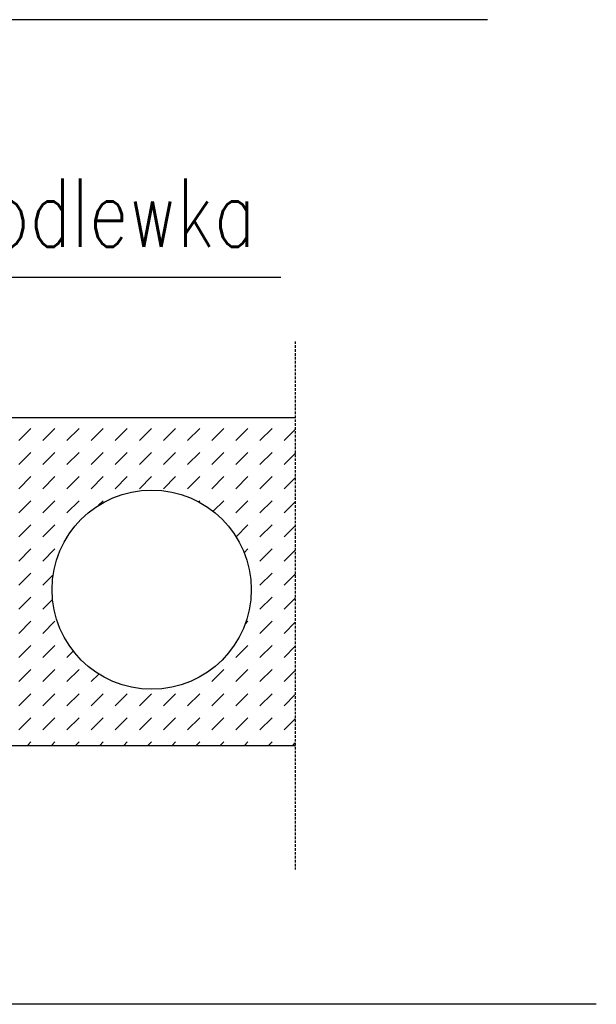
# Model space of a CAD drawing. Header units: millimetres. Extents: x -303 to 588072, y -379 to 357555.
# Tile 87 of 88: x 587601 to 588023, y 337914 to 338636. Entities that reach past the tile are written whole.
import ezdxf

# ---------------------------------------------------------------- set-up
doc = ezdxf.new("R2010")
doc.units = ezdxf.units.MM
doc.header["$LTSCALE"] = 0.15
doc.header["$MEASUREMENT"] = 0
doc.linetypes.add('DASHED', pattern=[19.05, 12.7, -6.35])
for name, color, linetype in [('3', 4, 'Continuous'), ('5', 8, 'Continuous'), ('RFD_2', 4, 'DASHED')]:
    doc.layers.add(name, color=color, linetype=linetype)
doc.styles.add('txt3', font='simplex.shx', dxfattribs={"width": 0.75, "height": 20})

msp = doc.modelspace()

# ---------------------------------------------------------------- hatches: boundary and pattern name
at = {"layer": '3'}
h = msp.add_hatch(dxfattribs=at)
h.set_pattern_fill('DASH', color=8, scale=100, angle=45)
h.set_pattern_definition([(45, (237228.392, 339299.619), (0, 17.67766953), [12.5, -12.5])])
edge = h.paths.add_edge_path(flags=16)
edge.add_arc((587697.2, 338218.02), 73, 0, 360)
edge = h.paths.add_edge_path(flags=16)
edge.add_arc((587497.2, 338218.02), 73, 0, 360)
h.paths.add_polyline_path([(587802.41, 338103.85), (587369.88, 338103.85), (587370.01, 338343.85), (587802.59, 338343.85)])

# ---------------------------------------------------------------- linework, layer by layer
at = {"layer": '5'}
for points in [[(587943.44, 338635.79), (587436.26, 338635.79), (587420.87, 338386.77)], [(587791.87, 338446.87), (587522.37, 338446.87), (587448.42, 338348.6)], [(587802.46, 338343.85), (587370.14, 338343.85), (587370.14, 338103.85), (587802.41, 338103.85)], [(588023.05, 337914.04), (587555.81, 337914.04), (587521.1, 338130.74)]]:
    msp.add_lwpolyline(points, dxfattribs=at)
msp.add_circle((587697.2, 338218.02), 73, dxfattribs=at)
at = {"layer": 'RFD_2'}
msp.add_line((587802.47, 338399.98), (587802.39, 338012.97), dxfattribs=at)

# ---------------------------------------------------------------- texts
at = {"layer": '3', "color": 4, "insert": (587773.41, 338485.93), "char_height": 50, "attachment_point": 6, "rotation": 359.99978, "style": 'txt3'}
msp.add_mtext('podlewka', dxfattribs=at)

doc.saveas('drawing.dxf')
